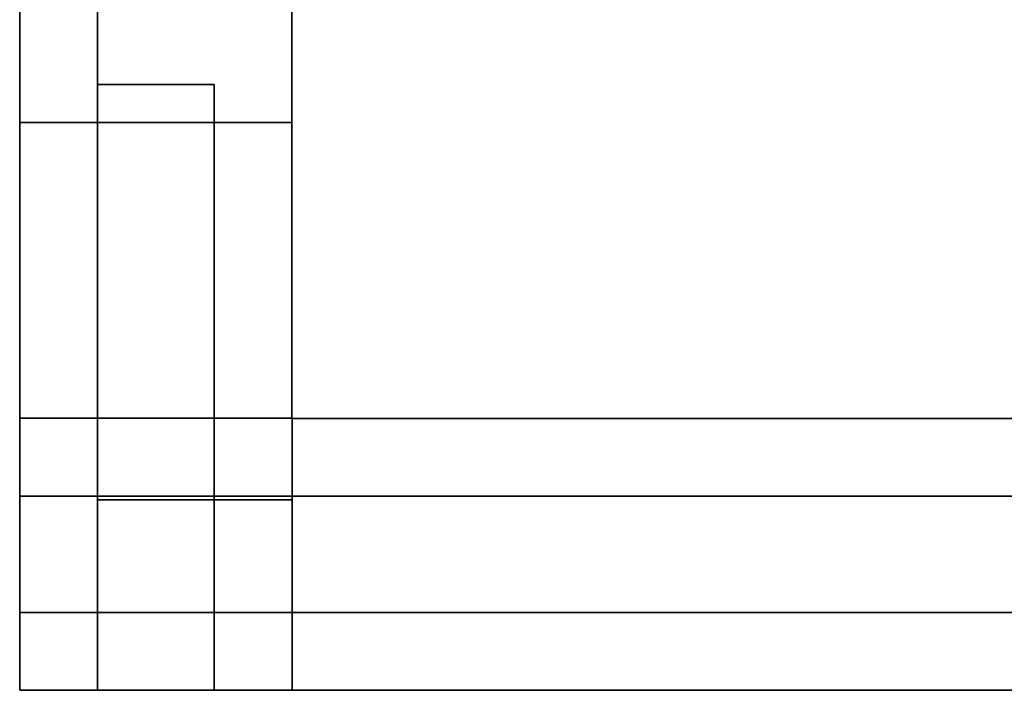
# Model space of a CAD drawing. Header units: millimetres. Extents: x -35 to 33166, y -35 to 31591.
# Tile 2 of 36: x 1428 to 2715, y -35 to 843. Entities that reach past the tile are written whole.
import ezdxf

# ---------------------------------------------------------------- set-up
doc = ezdxf.new("R2010")
doc.units = ezdxf.units.MM
doc.header["$LTSCALE"] = 25.4
doc.layers.get('0').update_dxf_attribs({"true_color": 0xffffff})
for name, color, linetype, true_color in [('end caps & lintels', 7, 'Continuous', 0xffa500), ('Walls - L1', 7, 'Continuous', 0xb4b464), ('Walls - L2', 7, 'Continuous', 0x64ff64)]:
    doc.layers.add(name, color=color, linetype=linetype, true_color=true_color)

# ---------------------------------------------------------------- blocks, each defined once
blk = doc.blocks.new('Difference#170')
for p, q in [((1783.764, -34.58, 3001.27), (1783.764, 321.02, 3001.27)), ((1783.764, 321.02, 3001.27), (4347.156, 321.02, 3001.27)), ((4347.156, 321.02, 723.73), (1783.764, 321.02, 723.73)), ((1783.764, 321.02, 723.73), (1783.764, -34.58, 723.73)), ((1783.7746, 214.7, 3351.27), (1783.764, 321.02, 3351.27)), ((1783.764, 321.02, 3351.27), (4347.156, 321.02, 3351.27)), ((4347.156, 321.02, 3198.73), (1783.764, 321.02, 3198.73)), ((1783.764, 321.02, 3198.73), (1783.7746, 214.7, 3198.73)), ((1783.764, 321.02, 723.73), (1783.764, 321.02, -100)), ((1783.764, 321.02, -100), (1783.764, -34.58, -100)), ((1783.764, 321.02, -100), (4347.156, 321.02, -100)), ((1783.764, 321.02, 3001.27), (1783.764, 321.02, 3198.73)), ((1783.764, 321.02, 3557.6), (4347.156, 321.02, 3557.6)), ((1783.764, 321.02, 3351.27), (1783.764, 321.02, 3557.6)), ((1783.764, 321.02, 3557.6), (1783.764, -34.58, 3557.6)), ((1783.764, 321.02, 3198.73), (1783.764, -34.58, 3001.27)), ((1783.764, 321.02, 3557.6), (1783.7746, 214.7, 3351.27)), ((1783.7746, 214.7, 3198.73), (1783.764, -34.58, 3001.27)), ((1783.764, -34.58, 3557.6), (1783.7746, 214.7, 3351.27)), ((1783.7746, 67, 3198.73), (1783.7746, 214.7, 3198.73)), ((1783.7746, 214.7, 3198.73), (1783.7746, 214.7, 3351.27)), ((1783.7746, 214.7, 3351.27), (1783.7746, 67, 3351.27)), ((1783.7746, 67, 3351.27), (1783.7746, 67, 3198.73)), ((1783.7746, 67, 3351.27), (4347.156, 67, 3351.27)), ((4347.156, 67, 3198.73), (1783.7746, 67, 3198.73)), ((4347.156, -34.58, 3001.27), (1783.764, -34.58, 3001.27)), ((1783.764, -34.58, 723.73), (4347.156, -34.58, 723.73)), ((1783.764, -34.58, -100), (1783.764, -34.58, 723.73)), ((1783.764, -34.58, -100), (4347.156, -34.58, -100)), ((1783.764, -34.58, 3001.27), (1783.764, -34.58, 3557.6)), ((4347.156, -34.58, 3557.6), (1783.764, -34.58, 3557.6))]:
    blk.add_line(p, q)
blk = doc.blocks.new('Difference#3')
for p, q in [((1427.91, 321.274, 723.73), (1427.91, -34.58, 723.73)), ((1783.51, 321.274, 723.73), (1427.91, 321.274, 723.73)), ((1427.91, -34.58, 3001.27), (1427.91, 321.274, 3001.27)), ((1427.91, 321.274, 3001.27), (1783.51, 321.274, 3001.27)), ((1427.91, 321.274, 723.73), (1427.91, 321.274, -100)), ((1427.91, 321.274, -100), (1427.91, -34.58, -100)), ((1427.91, -34.58, 3557.6), (1427.91, 321.274, 3557.6)), ((1427.91, 321.274, 3557.6), (1427.91, 321.274, 3001.27)), ((1427.91, 321.274, -100), (1783.51, 321.274, -100)), ((1427.91, 321.274, 3557.6), (1783.51, 321.274, 3557.6)), ((1529.4746, 214.7, 3198.73), (1529.4746, 321.274, 3198.73)), ((1529.4746, 321.274, 3198.73), (1529.4746, 321.274, 3351.27)), ((1529.4746, 321.274, 3351.27), (1529.4746, 214.7, 3351.27)), ((1783.51, 321.274, 3198.73), (1529.4746, 321.274, 3198.73)), ((1529.4746, 321.274, 3351.27), (1783.51, 321.274, 3351.27)), ((1783.51, 321.02, 723.73), (1783.51, 321.274, 723.73)), ((1783.51, 321.274, 3001.27), (1783.51, 321.02, 3001.27)), ((1783.51, 321.02, 3198.73), (1783.51, 321.274, 3198.73)), ((1783.51, 321.274, 3351.27), (1783.51, 321.02, 3351.27)), ((1783.51, 321.274, -100), (1783.51, 321.02, -100)), ((1783.51, 321.274, 723.73), (1783.51, 321.274, -100)), ((1783.51, 321.274, 3557.6), (1783.51, 321.274, 3351.27)), ((1783.51, 321.274, 3198.73), (1783.51, 321.274, 3001.27)), ((1783.51, 321.274, 3557.6), (1783.51, 321.02, 3557.6)), ((1783.764, 321.02, 723.73), (1783.51, 321.02, 723.73)), ((1783.51, 321.02, 3001.27), (1783.764, 321.02, 3001.27)), ((1783.764, 321.02, 3198.73), (1783.51, 321.02, 3198.73)), ((1783.51, 321.02, 3351.27), (1783.764, 321.02, 3351.27)), ((1783.51, 321.02, -100), (1783.764, 321.02, -100)), ((1783.51, 321.02, -100), (1783.51, 321.02, 723.73)), ((1783.51, 321.02, 3001.27), (1783.51, 321.02, 3198.73)), ((1783.51, 321.02, 3351.27), (1783.51, 321.02, 3557.6)), ((1783.51, 321.02, 3557.6), (1783.764, 321.02, 3557.6)), ((1783.764, -34.58, 723.73), (1783.764, 321.02, 723.73)), ((1783.764, 321.02, 3001.27), (1783.764, -34.58, 3001.27)), ((1783.764, 214.7, 3198.73), (1783.764, 321.02, 3198.73)), ((1783.764, 321.02, 3351.27), (1783.764, 214.7, 3351.27)), ((1783.764, 321.02, -100), (1783.764, -34.58, -100)), ((1783.764, 321.02, -100), (1783.764, 321.02, 723.73)), ((1783.764, 321.02, 3001.27), (1783.764, 321.02, 3198.73)), ((1783.764, 321.02, 3351.27), (1783.764, 321.02, 3557.6)), ((1783.764, 321.02, 3557.6), (1783.764, -34.58, 3557.6)), ((1529.4746, 214.7, 3351.27), (1529.4746, 214.7, 3198.73)), ((1529.4746, 214.7, 3351.27), (1783.764, 214.7, 3351.27)), ((1783.764, 214.7, 3198.73), (1529.4746, 214.7, 3198.73)), ((1783.764, 214.7, 3351.27), (1783.764, 214.7, 3198.73)), ((1427.91, -34.58, 723.73), (1783.764, -34.58, 723.73)), ((1783.764, -34.58, 3001.27), (1427.91, -34.58, 3001.27)), ((1427.91, -34.58, -100), (1427.91, -34.58, 723.73)), ((1427.91, -34.58, -100), (1783.764, -34.58, -100)), ((1427.91, -34.58, 3001.27), (1427.91, -34.58, 3557.6)), ((1783.764, -34.58, 3557.6), (1427.91, -34.58, 3557.6)), ((1783.764, -34.58, -100), (1783.764, -34.58, 723.73)), ((1783.764, -34.58, 3001.27), (1783.764, -34.58, 3557.6))]:
    blk.add_line(p, q)
blk = doc.blocks.new('Difference#4')
for p, q in [((1427.91, 321.274, 3557.6), (1427.91, 865.42, 3557.6)), ((1427.91, 865.42, 3557.6), (1427.91, 865.42, -100)), ((1427.91, 865.42, -100), (1427.91, 321.274, -100)), ((1427.91, 865.42, -100), (1783.51, 865.42, -100)), ((1427.91, 865.42, 3557.6), (1529.4746, 865.4, 3351.27)), ((1529.4746, 865.4, 3198.73), (1427.91, 865.42, -100)), ((1427.91, 865.42, 3557.6), (1783.51, 865.42, 3557.6)), ((1529.4746, 321.3, 3198.73), (1529.4746, 865.4, 3198.73)), ((1529.4746, 865.4, 3198.73), (1529.4746, 865.4, 3351.27)), ((1529.4746, 865.4, 3351.27), (1529.4746, 321.3, 3351.27)), ((1783.5, 865.4, 3198.73), (1529.4746, 865.4, 3198.73)), ((1529.4746, 865.4, 3351.27), (1783.5, 865.4, 3351.27)), ((1783.5, 865.4, 3198.73), (1783.51, 865.42, -100)), ((1783.51, 865.42, 3557.6), (1783.5, 865.4, 3351.27)), ((1783.51, 321.274, 3198.73), (1783.5, 865.4, 3198.73)), ((1783.5, 865.4, 3351.27), (1783.51, 321.274, 3351.27)), ((1783.51, 708, 3001.27), (1783.5, 865.4, 3198.73)), ((1783.51, 865.42, -100), (1783.51, 321.274, -100)), ((1783.51, 321.274, 3557.6), (1783.51, 865.42, 3557.6)), ((1427.91, 708, 723.73), (1427.91, 321.274, 723.73)), ((1783.51, 708, 723.73), (1427.91, 708, 723.73)), ((1427.91, 321.274, 3001.27), (1427.91, 708, 3001.27)), ((1427.91, 708, 3001.27), (1783.51, 708, 3001.27)), ((1427.91, 708, 3001.27), (1427.91, 708, 723.73)), ((1783.51, 321.274, 723.73), (1783.51, 708, 723.73)), ((1783.51, 708, 3001.27), (1783.51, 321.274, 3001.27)), ((1783.51, 708, 723.73), (1783.51, 708, 3001.27)), ((1427.91, 321.274, 723.73), (1783.51, 321.274, 723.73)), ((1783.51, 321.274, 3001.27), (1427.91, 321.274, 3001.27)), ((1427.91, 321.274, -100), (1427.91, 321.274, 723.73)), ((1427.91, 321.274, 3001.27), (1427.91, 321.274, 3557.6)), ((1427.91, 321.274, -100), (1783.51, 321.274, -100)), ((1783.51, 321.274, 3557.6), (1427.91, 321.274, 3557.6)), ((1529.4746, 321.3, 3351.27), (1529.4746, 321.274, 3351.27)), ((1529.4746, 321.274, 3198.73), (1529.4746, 321.3, 3198.73)), ((1529.4746, 321.274, 3351.27), (1529.4746, 321.274, 3198.73)), ((1529.4746, 321.274, 3198.73), (1783.51, 321.274, 3198.73)), ((1783.51, 321.274, 3351.27), (1529.4746, 321.274, 3351.27)), ((1783.51, 321.274, -100), (1783.51, 321.274, 723.73)), ((1783.51, 321.274, 3001.27), (1783.51, 321.274, 3198.73)), ((1783.51, 321.274, 3351.27), (1783.51, 321.274, 3557.6))]:
    blk.add_line(p, q)
blk = doc.blocks.new('Group3573')
at = {"layer": 'Walls - L1'}
for name in ['Difference#4', 'Difference#3', 'Difference#170']:
    blk.add_blockref(name, (0, 0), dxfattribs=at)
blk = doc.blocks.new('Difference#25')
for p, q in [((1427.92, 321.274, 4248.73), (1427.92, -34.58, 4248.73)), ((1783.52, 321.274, 4248.73), (1427.92, 321.274, 4248.73)), ((1427.92, -34.58, 6076.27), (1427.92, 321.274, 6076.27)), ((1427.92, 321.274, 6076.27), (1783.52, 321.274, 6076.27)), ((1427.92, 321.274, 4248.73), (1427.92, 321.274, 3557.6)), ((1427.92, 321.274, 3557.6), (1427.92, -34.58, 3557.6)), ((1427.92, -34.58, 6425), (1427.92, 321.274, 6425)), ((1427.92, 321.274, 6425), (1427.92, 321.274, 6076.27)), ((1427.92, 321.274, 3557.6), (1783.52, 321.274, 3557.6)), ((1427.92, 321.274, 6425), (1783.52, 321.274, 6425)), ((1783.52, 321.02, 4248.73), (1783.52, 321.274, 4248.73)), ((1783.52, 321.274, 6076.27), (1783.52, 321.02, 6076.27)), ((1783.52, 321.274, 3557.6), (1783.52, 321.02, 3557.6)), ((1783.52, 321.274, 4248.73), (1783.52, 321.274, 3557.6)), ((1783.52, 321.274, 6425), (1783.52, 321.274, 6076.27)), ((1783.52, 321.274, 6425), (1783.52, 321.02, 6425)), ((1783.774, 321.02, 4248.73), (1783.52, 321.02, 4248.73)), ((1783.52, 321.02, 6076.27), (1783.774, 321.02, 6076.27)), ((1783.52, 321.02, 3557.6), (1783.774, 321.02, 3557.6)), ((1783.52, 321.02, 3557.6), (1783.52, 321.02, 4248.73)), ((1783.52, 321.02, 6076.27), (1783.52, 321.02, 6425)), ((1783.52, 321.02, 6425), (1783.774, 321.02, 6425)), ((1783.774, -34.58, 4248.73), (1783.774, 321.02, 4248.73)), ((1783.774, 321.02, 6076.27), (1783.774, -34.58, 6076.27)), ((1783.774, 321.02, 3557.6), (1783.774, -34.58, 3557.6)), ((1783.774, 321.02, 3557.6), (1783.774, 321.02, 4248.73)), ((1783.774, 321.02, 6076.27), (1783.774, 321.02, 6425)), ((1783.774, 321.02, 6425), (1783.774, -34.58, 6425)), ((1427.92, -34.58, 4248.73), (1783.774, -34.58, 4248.73)), ((1783.774, -34.58, 6076.27), (1427.92, -34.58, 6076.27)), ((1427.92, -34.58, 3557.6), (1427.92, -34.58, 4248.73)), ((1427.92, -34.58, 3557.6), (1783.774, -34.58, 3557.6)), ((1427.92, -34.58, 6076.27), (1427.92, -34.58, 6425)), ((1783.774, -34.58, 6425), (1427.92, -34.58, 6425)), ((1783.774, -34.58, 3557.6), (1783.774, -34.58, 4248.73)), ((1783.774, -34.58, 6076.27), (1783.774, -34.58, 6425))]:
    blk.add_line(p, q)
blk = doc.blocks.new('Difference#24')
for p, q in [((1783.774, -34.58, 6076.27), (1783.774, 321.02, 6076.27)), ((1783.774, 321.02, 6076.27), (4347.156, 321.02, 6076.27)), ((4347.156, 321.02, 4248.73), (1783.774, 321.02, 4248.73)), ((1783.774, 321.02, 4248.73), (1783.774, -34.58, 4248.73)), ((1783.774, 321.02, 4248.73), (1783.774, 321.02, 3557.6)), ((1783.774, 321.02, 3557.6), (1783.774, -34.58, 3557.6)), ((1783.774, -34.58, 6425), (1783.774, 321.02, 6425)), ((1783.774, 321.02, 6425), (1783.774, 321.02, 6076.27)), ((1783.774, 321.02, 3557.6), (4347.156, 321.02, 3557.6)), ((1783.774, 321.02, 6425), (4347.156, 321.02, 6425)), ((4347.156, -34.58, 6076.27), (1783.774, -34.58, 6076.27)), ((1783.774, -34.58, 4248.73), (4347.156, -34.58, 4248.73)), ((1783.774, -34.58, 3557.6), (1783.774, -34.58, 4248.73)), ((1783.774, -34.58, 3557.6), (4347.156, -34.58, 3557.6)), ((1783.774, -34.58, 6076.27), (1783.774, -34.58, 6425)), ((4347.156, -34.58, 6425), (1783.774, -34.58, 6425))]:
    blk.add_line(p, q)
blk = doc.blocks.new('Difference#26')
for p, q in [((1427.92, 321.274, 6425), (1427.92, 865.42, 6425)), ((1427.92, 865.42, 6425), (1427.92, 865.42, 3557.6)), ((1427.92, 865.42, 3557.6), (1427.92, 321.274, 3557.6)), ((1427.92, 865.42, 3557.6), (1783.52, 865.42, 3557.6)), ((1427.92, 865.42, 6425), (1783.52, 865.42, 6425)), ((1783.52, 865.42, 3557.6), (1783.52, 321.274, 3557.6)), ((1783.52, 865.42, 6425), (1783.52, 865.42, 3557.6)), ((1783.52, 865.42, 6425), (1783.52, 321.274, 6425)), ((1427.92, 708, 4248.73), (1427.92, 321.274, 4248.73)), ((1783.52, 708, 4248.73), (1427.92, 708, 4248.73)), ((1427.92, 321.274, 6076.27), (1427.92, 708, 6076.27)), ((1427.92, 708, 6076.27), (1783.52, 708, 6076.27)), ((1427.92, 708, 6076.27), (1427.92, 708, 4248.73)), ((1783.52, 321.274, 4248.73), (1783.52, 708, 4248.73)), ((1783.52, 708, 6076.27), (1783.52, 321.274, 6076.27)), ((1783.52, 708, 4248.73), (1783.52, 708, 6076.27)), ((1427.92, 321.274, 4248.73), (1783.52, 321.274, 4248.73)), ((1783.52, 321.274, 6076.27), (1427.92, 321.274, 6076.27)), ((1427.92, 321.274, 3557.6), (1427.92, 321.274, 4248.73)), ((1427.92, 321.274, 6076.27), (1427.92, 321.274, 6425)), ((1427.92, 321.274, 3557.6), (1783.52, 321.274, 3557.6)), ((1783.52, 321.274, 6425), (1427.92, 321.274, 6425)), ((1783.52, 321.274, 3557.6), (1783.52, 321.274, 4248.73)), ((1783.52, 321.274, 6076.27), (1783.52, 321.274, 6425))]:
    blk.add_line(p, q)
blk = doc.blocks.new('Group3664')
at = {"layer": 'Walls - L2'}
for name in ['Difference#26', 'Difference#25', 'Difference#24']:
    blk.add_blockref(name, (0, 0), dxfattribs=at)
blk = doc.blocks.new('Group4857')
for p, q in [((1783.774, 219.42, 4250), (3002.974, 219.42, 4250)), ((3002.974, 219.42, 4187), (1783.774, 219.42, 4187)), ((1783.774, 219.42, 4187), (1783.774, 219.42, 4250)), ((1783.774, 219.42, 4250), (1783.774, 67.02, 4250)), ((1783.774, 67.02, 4187), (1783.774, 219.42, 4187)), ((3002.974, 219.42, 4250), (3002.974, 219.42, 4187)), ((3002.974, 67.02, 4250), (3002.974, 219.42, 4250)), ((3002.974, 67.02, 4187), (3002.974, 219.42, 4187)), ((1783.774, 67.02, 4250), (3002.974, 67.02, 4250)), ((1783.774, 67.02, 4187), (1783.774, 67.02, 4250)), ((3002.974, 67.02, 4187), (1783.774, 67.02, 4187)), ((3002.974, 67.02, 4250), (3002.974, 67.02, 4187))]:
    blk.add_line(p, q)
blk = doc.blocks.new('Group4860')
for p, q in [((3002.974, 219.42, 6075), (1783.774, 219.42, 6075)), ((1783.774, 219.42, 6075), (1783.774, 219.42, 6138)), ((1783.774, 219.42, 6138), (3002.974, 219.42, 6138)), ((1783.774, 67.02, 6075), (1783.774, 219.42, 6075)), ((1783.774, 67.02, 6138), (1783.774, 219.42, 6138)), ((3002.974, 219.42, 6138), (3002.974, 219.42, 6075)), ((3002.974, 219.42, 6075), (3002.974, 67.02, 6075)), ((3002.974, 67.02, 6138), (3002.974, 219.42, 6138)), ((3002.974, 67.02, 6075), (1783.774, 67.02, 6075)), ((1783.774, 67.02, 6138), (3002.974, 67.02, 6138)), ((1783.774, 67.02, 6075), (1783.774, 67.02, 6138)), ((3002.974, 67.02, 6138), (3002.974, 67.02, 6075))]:
    blk.add_line(p, q)
blk = doc.blocks.new('Group4863')
for p, q in [((1529.647, -34.58, 4250), (1529.647, 321.274, 4250)), ((1529.647, 321.274, 4250), (1529.647, 321.274, 4187)), ((1529.647, 321.274, 4187), (1529.647, -34.58, 4187)), ((1529.647, 321.274, 4250), (1682.047, 321.274, 4250)), ((1529.647, 321.274, 4187), (1682.047, 321.274, 4187)), ((1682.047, -34.58, 4250), (1682.047, 321.274, 4250)), ((1682.047, 321.274, 4187), (1682.047, -34.58, 4187)), ((1682.047, 321.274, 4250), (1682.047, 321.274, 4187)), ((1529.647, -34.58, 4187), (1529.647, -34.58, 4250)), ((1682.047, -34.58, 4250), (1529.647, -34.58, 4250)), ((1529.647, -34.58, 4187), (1682.047, -34.58, 4187)), ((1682.047, -34.58, 4187), (1682.047, -34.58, 4250))]:
    blk.add_line(p, q)
blk = doc.blocks.new('Group4864')
for p, q in [((1529.647, 321.274, 6075), (1529.647, -34.58, 6075)), ((1529.647, -34.58, 6138), (1529.647, 321.274, 6138)), ((1529.647, 321.274, 6138), (1529.647, 321.274, 6075)), ((1682.047, 321.274, 6075), (1529.647, 321.274, 6075)), ((1529.647, 321.274, 6138), (1682.047, 321.274, 6138)), ((1682.047, 321.274, 6075), (1682.047, -34.58, 6075)), ((1682.047, 321.274, 6138), (1682.047, 321.274, 6075)), ((1682.047, -34.58, 6138), (1682.047, 321.274, 6138)), ((1529.647, -34.58, 6075), (1529.647, -34.58, 6138)), ((1529.647, -34.58, 6075), (1682.047, -34.58, 6075)), ((1529.647, -34.58, 6138), (1682.047, -34.58, 6138)), ((1682.047, -34.58, 6075), (1682.047, -34.58, 6138))]:
    blk.add_line(p, q)
blk = doc.blocks.new('Group4865')
for p, q in [((1529.52, 321.274, 4250), (1529.52, 758, 4250)), ((1529.52, 758, 4250), (1529.52, 758, 4187)), ((1529.52, 758, 4187), (1529.52, 321.274, 4187)), ((1529.52, 758, 4250), (1681.92, 758, 4250)), ((1529.52, 758, 4187), (1681.92, 758, 4187)), ((1681.92, 321.274, 4250), (1681.92, 758, 4250)), ((1681.92, 758, 4187), (1681.92, 321.274, 4187)), ((1681.92, 758, 4250), (1681.92, 758, 4187)), ((1529.52, 321.274, 4187), (1529.52, 321.274, 4250)), ((1681.92, 321.274, 4250), (1529.52, 321.274, 4250)), ((1529.52, 321.274, 4187), (1681.92, 321.274, 4187)), ((1681.92, 321.274, 4187), (1681.92, 321.274, 4250))]:
    blk.add_line(p, q)
blk = doc.blocks.new('Group4866')
for p, q in [((1529.52, 708, 4707.2), (1529.52, 758, 4707.2)), ((1529.52, 758, 4707.2), (1529.52, 758, 4250)), ((1529.52, 758, 4250), (1529.52, 708, 4250)), ((1529.52, 758, 4707.2), (1681.92, 758, 4707.2)), ((1529.52, 758, 4250), (1681.92, 758, 4250)), ((1681.92, 758, 4250), (1681.92, 708, 4250)), ((1681.92, 758, 4707.2), (1681.92, 758, 4250)), ((1681.92, 708, 4707.2), (1681.92, 758, 4707.2)), ((1529.52, 708, 4250), (1529.52, 708, 4707.2)), ((1681.92, 708, 4250), (1529.52, 708, 4250)), ((1529.52, 708, 4707.2), (1681.92, 708, 4707.2)), ((1681.92, 708, 4250), (1681.92, 708, 4707.2))]:
    blk.add_line(p, q)
blk = doc.blocks.new('Group4867')
for p, q in [((1529.52, 708, 5164.4), (1529.52, 758, 5164.4)), ((1529.52, 758, 5164.4), (1529.52, 758, 4707.2)), ((1529.52, 758, 4707.2), (1529.52, 708, 4707.2)), ((1529.52, 758, 5164.4), (1681.92, 758, 5164.4)), ((1529.52, 758, 4707.2), (1681.92, 758, 4707.2)), ((1681.92, 758, 4707.2), (1681.92, 708, 4707.2)), ((1681.92, 758, 5164.4), (1681.92, 758, 4707.2)), ((1681.92, 708, 5164.4), (1681.92, 758, 5164.4)), ((1529.52, 708, 4707.2), (1529.52, 708, 5164.4)), ((1681.92, 708, 4707.2), (1529.52, 708, 4707.2)), ((1529.52, 708, 5164.4), (1681.92, 708, 5164.4)), ((1681.92, 708, 4707.2), (1681.92, 708, 5164.4))]:
    blk.add_line(p, q)
blk = doc.blocks.new('Group4868')
for p, q in [((1529.52, 708, 5621.6), (1529.52, 758, 5621.6)), ((1529.52, 758, 5621.6), (1529.52, 758, 5164.4)), ((1529.52, 758, 5164.4), (1529.52, 708, 5164.4)), ((1529.52, 758, 5621.6), (1681.92, 758, 5621.6)), ((1529.52, 758, 5164.4), (1681.92, 758, 5164.4)), ((1681.92, 758, 5164.4), (1681.92, 708, 5164.4)), ((1681.92, 758, 5621.6), (1681.92, 758, 5164.4)), ((1681.92, 708, 5621.6), (1681.92, 758, 5621.6)), ((1529.52, 708, 5164.4), (1529.52, 708, 5621.6)), ((1681.92, 708, 5164.4), (1529.52, 708, 5164.4)), ((1529.52, 708, 5621.6), (1681.92, 708, 5621.6)), ((1681.92, 708, 5164.4), (1681.92, 708, 5621.6))]:
    blk.add_line(p, q)
blk = doc.blocks.new('Group4869')
for p, q in [((1529.52, 708, 6075), (1529.52, 758, 6075)), ((1529.52, 758, 6075), (1529.52, 758, 5621.6)), ((1529.52, 758, 5621.6), (1529.52, 708, 5621.6)), ((1529.52, 758, 6075), (1681.92, 758, 6075)), ((1529.52, 758, 5621.6), (1681.92, 758, 5621.6)), ((1681.92, 758, 5621.6), (1681.92, 708, 5621.6)), ((1681.92, 758, 6075), (1681.92, 758, 5621.6)), ((1681.92, 708, 6075), (1681.92, 758, 6075)), ((1529.52, 708, 5621.6), (1529.52, 708, 6075)), ((1681.92, 708, 5621.6), (1529.52, 708, 5621.6)), ((1529.52, 708, 6075), (1681.92, 708, 6075)), ((1681.92, 708, 5621.6), (1681.92, 708, 6075))]:
    blk.add_line(p, q)
blk = doc.blocks.new('Group4870')
for p, q in [((1529.52, 758, 6075), (1529.52, 321.274, 6075)), ((1529.52, 321.274, 6138), (1529.52, 758, 6138)), ((1529.52, 758, 6138), (1529.52, 758, 6075)), ((1681.92, 758, 6075), (1529.52, 758, 6075)), ((1529.52, 758, 6138), (1681.92, 758, 6138)), ((1681.92, 758, 6075), (1681.92, 321.274, 6075)), ((1681.92, 758, 6138), (1681.92, 758, 6075)), ((1681.92, 321.274, 6138), (1681.92, 758, 6138)), ((1529.52, 321.274, 6075), (1529.52, 321.274, 6138)), ((1529.52, 321.274, 6075), (1681.92, 321.274, 6075)), ((1529.52, 321.274, 6138), (1681.92, 321.274, 6138)), ((1681.92, 321.274, 6075), (1681.92, 321.274, 6138))]:
    blk.add_line(p, q)
blk = doc.blocks.new('Group#32')
for p, q in [((1783.764, 219.42, 725), (3002.964, 219.42, 725)), ((3002.964, 219.42, 662), (1783.764, 219.42, 662)), ((1783.764, 219.42, 662), (1783.764, 219.42, 725)), ((1783.764, 219.42, 725), (1783.764, 67.02, 725)), ((1783.764, 67.02, 662), (1783.764, 219.42, 662)), ((3002.964, 219.42, 725), (3002.964, 219.42, 662)), ((3002.964, 67.02, 725), (3002.964, 219.42, 725)), ((3002.964, 67.02, 662), (3002.964, 219.42, 662)), ((1783.764, 67.02, 725), (3002.964, 67.02, 725)), ((1783.764, 67.02, 662), (1783.764, 67.02, 725)), ((3002.964, 67.02, 662), (1783.764, 67.02, 662)), ((3002.964, 67.02, 725), (3002.964, 67.02, 662))]:
    blk.add_line(p, q)
blk = doc.blocks.new('Group#35')
for p, q in [((3002.964, 219.42, 3000), (1783.764, 219.42, 3000)), ((1783.764, 219.42, 3000), (1783.764, 219.42, 3063)), ((1783.764, 219.42, 3063), (3002.964, 219.42, 3063)), ((1783.764, 67.02, 3000), (1783.764, 219.42, 3000)), ((1783.764, 67.02, 3063), (1783.764, 219.42, 3063)), ((3002.964, 219.42, 3063), (3002.964, 219.42, 3000)), ((3002.964, 219.42, 3000), (3002.964, 67.02, 3000)), ((3002.964, 67.02, 3063), (3002.964, 219.42, 3063)), ((3002.964, 67.02, 3000), (1783.764, 67.02, 3000)), ((1783.764, 67.02, 3063), (3002.964, 67.02, 3063)), ((1783.764, 67.02, 3000), (1783.764, 67.02, 3063)), ((3002.964, 67.02, 3063), (3002.964, 67.02, 3000))]:
    blk.add_line(p, q)
blk = doc.blocks.new('Group#38')
for p, q in [((1427.91, 219.547, 725), (1783.764, 219.547, 725)), ((1783.764, 219.547, 662), (1427.91, 219.547, 662)), ((1427.91, 219.547, 662), (1427.91, 219.547, 725)), ((1427.91, 219.547, 725), (1427.91, 67.147, 725)), ((1427.91, 67.147, 662), (1427.91, 219.547, 662)), ((1783.764, 219.547, 725), (1783.764, 219.547, 662)), ((1783.764, 67.147, 725), (1783.764, 219.547, 725)), ((1783.764, 67.147, 662), (1783.764, 219.547, 662)), ((1427.91, 67.147, 725), (1783.764, 67.147, 725)), ((1427.91, 67.147, 662), (1427.91, 67.147, 725)), ((1783.764, 67.147, 662), (1427.91, 67.147, 662)), ((1783.764, 67.147, 725), (1783.764, 67.147, 662))]:
    blk.add_line(p, q)
blk = doc.blocks.new('Group#39')
for p, q in [((1783.764, 219.547, 3000), (1427.91, 219.547, 3000)), ((1427.91, 219.547, 3000), (1427.91, 219.547, 3063)), ((1427.91, 219.547, 3063), (1783.764, 219.547, 3063)), ((1427.91, 67.147, 3000), (1427.91, 219.547, 3000)), ((1427.91, 67.147, 3063), (1427.91, 219.547, 3063)), ((1783.764, 219.547, 3063), (1783.764, 219.547, 3000)), ((1783.764, 219.547, 3000), (1783.764, 67.147, 3000)), ((1783.764, 67.147, 3063), (1783.764, 219.547, 3063)), ((1783.764, 67.147, 3000), (1427.91, 67.147, 3000)), ((1427.91, 67.147, 3063), (1783.764, 67.147, 3063)), ((1427.91, 67.147, 3000), (1427.91, 67.147, 3063)), ((1783.764, 67.147, 3063), (1783.764, 67.147, 3000))]:
    blk.add_line(p, q)
blk = doc.blocks.new('Group#40')
for p, q in [((1529.51, 321.274, 725), (1529.51, 758, 725)), ((1529.51, 758, 725), (1529.51, 758, 662)), ((1529.51, 758, 662), (1529.51, 321.274, 662)), ((1529.51, 758, 725), (1681.91, 758, 725)), ((1529.51, 758, 662), (1681.91, 758, 662)), ((1681.91, 321.274, 725), (1681.91, 758, 725)), ((1681.91, 758, 662), (1681.91, 321.274, 662)), ((1681.91, 758, 725), (1681.91, 758, 662)), ((1529.51, 321.274, 662), (1529.51, 321.274, 725)), ((1681.91, 321.274, 725), (1529.51, 321.274, 725)), ((1529.51, 321.274, 662), (1681.91, 321.274, 662)), ((1681.91, 321.274, 662), (1681.91, 321.274, 725))]:
    blk.add_line(p, q)
blk = doc.blocks.new('Group#41')
for p, q in [((1529.51, 708, 1182.2), (1529.51, 758, 1182.2)), ((1529.51, 758, 1182.2), (1529.51, 758, 725)), ((1529.51, 758, 725), (1529.51, 708, 725)), ((1529.51, 758, 1182.2), (1681.91, 758, 1182.2)), ((1529.51, 758, 725), (1681.91, 758, 725)), ((1681.91, 758, 725), (1681.91, 708, 725)), ((1681.91, 758, 1182.2), (1681.91, 758, 725)), ((1681.91, 708, 1182.2), (1681.91, 758, 1182.2)), ((1529.51, 708, 725), (1529.51, 708, 1182.2)), ((1681.91, 708, 725), (1529.51, 708, 725)), ((1529.51, 708, 1182.2), (1681.91, 708, 1182.2)), ((1681.91, 708, 725), (1681.91, 708, 1182.2))]:
    blk.add_line(p, q)
blk = doc.blocks.new('Group#42')
for p, q in [((1529.51, 708, 1639.4), (1529.51, 758, 1639.4)), ((1529.51, 758, 1639.4), (1529.51, 758, 1182.2)), ((1529.51, 758, 1182.2), (1529.51, 708, 1182.2)), ((1529.51, 758, 1639.4), (1681.91, 758, 1639.4)), ((1529.51, 758, 1182.2), (1681.91, 758, 1182.2)), ((1681.91, 758, 1182.2), (1681.91, 708, 1182.2)), ((1681.91, 758, 1639.4), (1681.91, 758, 1182.2)), ((1681.91, 708, 1639.4), (1681.91, 758, 1639.4)), ((1529.51, 708, 1182.2), (1529.51, 708, 1639.4)), ((1681.91, 708, 1182.2), (1529.51, 708, 1182.2)), ((1529.51, 708, 1639.4), (1681.91, 708, 1639.4)), ((1681.91, 708, 1182.2), (1681.91, 708, 1639.4))]:
    blk.add_line(p, q)
blk = doc.blocks.new('Group#43')
for p, q in [((1529.51, 708, 2096.6), (1529.51, 758, 2096.6)), ((1529.51, 758, 2096.6), (1529.51, 758, 1639.4)), ((1529.51, 758, 1639.4), (1529.51, 708, 1639.4)), ((1529.51, 758, 2096.6), (1681.91, 758, 2096.6)), ((1529.51, 758, 1639.4), (1681.91, 758, 1639.4)), ((1681.91, 758, 1639.4), (1681.91, 708, 1639.4)), ((1681.91, 758, 2096.6), (1681.91, 758, 1639.4)), ((1681.91, 708, 2096.6), (1681.91, 758, 2096.6)), ((1529.51, 708, 1639.4), (1529.51, 708, 2096.6)), ((1681.91, 708, 1639.4), (1529.51, 708, 1639.4)), ((1529.51, 708, 2096.6), (1681.91, 708, 2096.6)), ((1681.91, 708, 1639.4), (1681.91, 708, 2096.6))]:
    blk.add_line(p, q)
blk = doc.blocks.new('Group#45')
for p, q in [((1529.51, 708, 2553.8), (1529.51, 758, 2553.8)), ((1529.51, 758, 2553.8), (1529.51, 758, 2096.6)), ((1529.51, 758, 2096.6), (1529.51, 708, 2096.6)), ((1529.51, 758, 2553.8), (1681.91, 758, 2553.8)), ((1529.51, 758, 2096.6), (1681.91, 758, 2096.6)), ((1681.91, 758, 2096.6), (1681.91, 708, 2096.6)), ((1681.91, 758, 2553.8), (1681.91, 758, 2096.6)), ((1681.91, 708, 2553.8), (1681.91, 758, 2553.8)), ((1529.51, 708, 2096.6), (1529.51, 708, 2553.8)), ((1681.91, 708, 2096.6), (1529.51, 708, 2096.6)), ((1529.51, 708, 2553.8), (1681.91, 708, 2553.8)), ((1681.91, 708, 2096.6), (1681.91, 708, 2553.8))]:
    blk.add_line(p, q)
blk = doc.blocks.new('Group#49')
for p, q in [((1529.51, 708, 3000), (1529.51, 758, 3000)), ((1529.51, 758, 3000), (1529.51, 758, 2553.8)), ((1529.51, 758, 2553.8), (1529.51, 708, 2553.8)), ((1529.51, 758, 3000), (1681.91, 758, 3000)), ((1529.51, 758, 2553.8), (1681.91, 758, 2553.8)), ((1681.91, 758, 2553.8), (1681.91, 708, 2553.8)), ((1681.91, 758, 3000), (1681.91, 758, 2553.8)), ((1681.91, 708, 3000), (1681.91, 758, 3000)), ((1529.51, 708, 2553.8), (1529.51, 708, 3000)), ((1681.91, 708, 2553.8), (1529.51, 708, 2553.8)), ((1529.51, 708, 3000), (1681.91, 708, 3000)), ((1681.91, 708, 2553.8), (1681.91, 708, 3000))]:
    blk.add_line(p, q)
blk = doc.blocks.new('Group#50')
for p, q in [((1529.51, 758, 3000), (1529.51, 321.274, 3000)), ((1529.51, 321.274, 3063), (1529.51, 758, 3063)), ((1529.51, 758, 3063), (1529.51, 758, 3000)), ((1681.91, 758, 3000), (1529.51, 758, 3000)), ((1529.51, 758, 3063), (1681.91, 758, 3063)), ((1681.91, 758, 3000), (1681.91, 321.274, 3000)), ((1681.91, 758, 3063), (1681.91, 758, 3000)), ((1681.91, 321.274, 3063), (1681.91, 758, 3063)), ((1529.51, 321.274, 3000), (1529.51, 321.274, 3063)), ((1529.51, 321.274, 3000), (1681.91, 321.274, 3000)), ((1529.51, 321.274, 3063), (1681.91, 321.274, 3063)), ((1681.91, 321.274, 3000), (1681.91, 321.274, 3063))]:
    blk.add_line(p, q)

msp = doc.modelspace()

# ---------------------------------------------------------------- block references
for name in ['Group3573', 'Group3664']:
    msp.add_blockref(name, (0, 0))
at = {"layer": 'end caps & lintels', "color": 131, "true_color": 0x99ffff}
for name in ['Group4865', 'Group4866', 'Group4867', 'Group4868', 'Group4869', 'Group4870', 'Group#40', 'Group#41', 'Group#42', 'Group#43', 'Group#45', 'Group#49', 'Group#50', 'Group4863', 'Group4864', 'Group#38', 'Group#39', 'Group4857', 'Group4860', 'Group#32', 'Group#35']:
    msp.add_blockref(name, (0, 0), dxfattribs=at)

doc.saveas('drawing.dxf')
